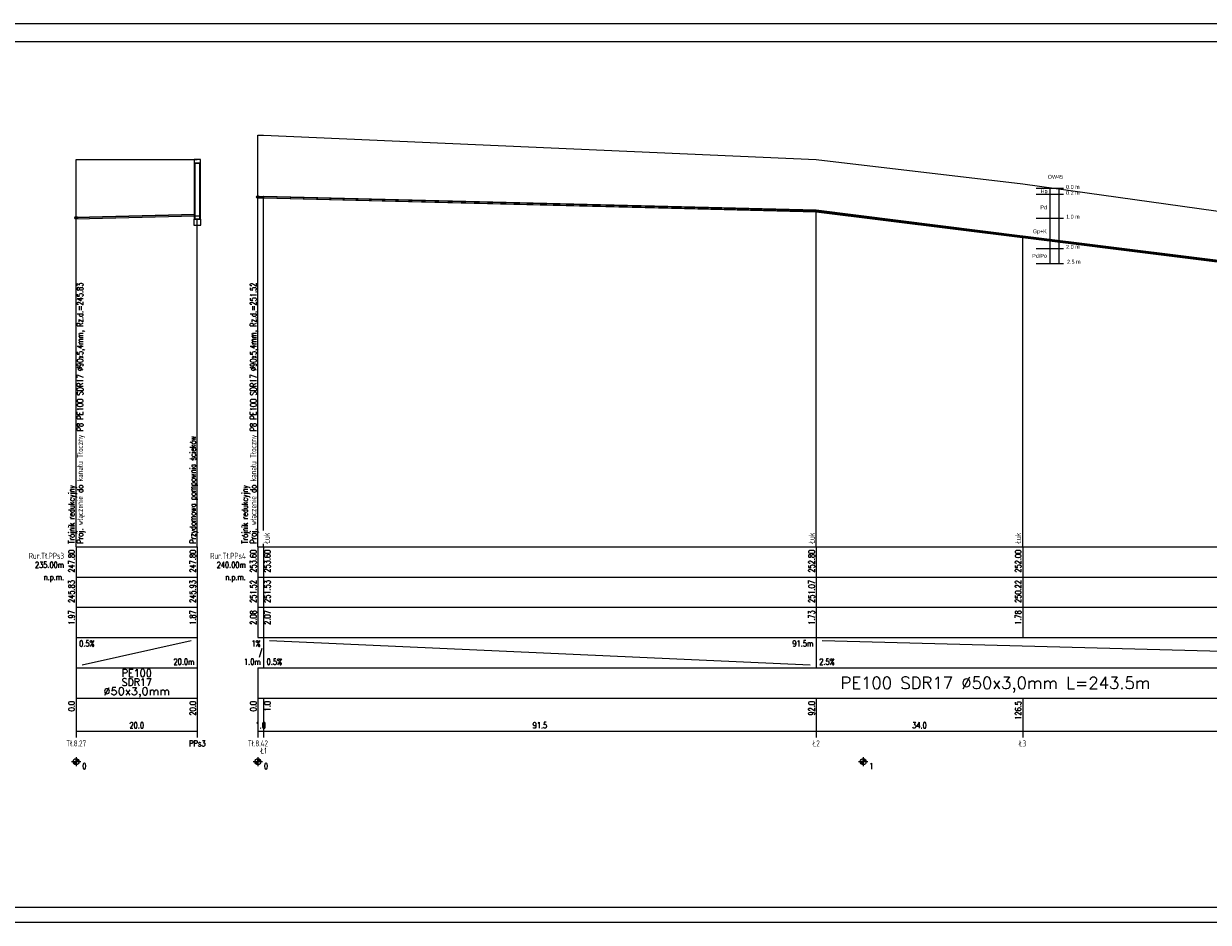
# Model space of a CAD drawing. Header units: metres. Extents: x -25 to 2175, y -3394 to -342.
# Tile 18 of 52: x 1383 to 1775, y -3394 to -3097. Entities that reach past the tile are written whole.
import ezdxf
from ezdxf.enums import TextEntityAlignment as Align

# ---------------------------------------------------------------- set-up
doc = ezdxf.new("R2010")
doc.units = ezdxf.units.M
doc.header["$LTSCALE"] = 0.2
doc.layers.get('0').update_dxf_attribs({"color": 8, "linetype": 'CONTINUOUS'})
for name, color, linetype in [('gleba', 20, 'CONTINUOUS'), ('Linie_tabeli', 7, 'CONTINUOUS'), ('Pomocnicza', 1, 'CONTINUOUS'), ('Pompownia_P8_Liczby', 7, 'CONTINUOUS'), ('Pompownia_P8_Linie_tabeli', 7, 'CONTINUOUS'), ('Pompownia_P8_Odcinki', 7, 'CONTINUOUS'), ('Pompownia_P8_Opis_PZ', 7, 'CONTINUOUS'), ('Pompownia_P8_Opis_wl', 7, 'CONTINUOUS'), ('Pompownia_P8_Teren_istn', 3, 'CONTINUOUS'), ('Pompownia_P8_Wezly', 7, 'CONTINUOUS'), ('warstwa_nr_0', 8, 'CONTINUOUS')]:
    doc.layers.add(name, color=color, linetype=linetype)
doc.styles.get("Standard").update_dxf_attribs({"font": 'simplex.shx'})

msp = doc.modelspace()

# ---------------------------------------------------------------- linework, layer by layer
at = {"layer": 'Linie_tabeli'}
for p, q in [((1717.84, -3150.97), (1726.84, -3150.97)), ((1717.84, -3152.97), (1726.84, -3152.97)), ((1717.84, -3160.97), (1726.84, -3160.97)), ((1717.84, -3170.97), (1726.84, -3170.97)), ((1717.84, -3175.97), (1726.84, -3175.97))]:
    msp.add_line(p, q, dxfattribs=at)
msp.add_lwpolyline([(0.29, -3388.66), (2169.29, -3388.66), (2169.29, -3102.66), (0.29, -3102.66)], close=True, dxfattribs=at)
at = {"layer": 'Pomocnicza'}
for points in [[(1722.29, -3150.97), (1722.29, -3175.97)], [(1725.29, -3150.97), (1725.29, -3165.97)], [(1725.29, -3150.97), (1725.29, -3175.97)]]:
    msp.add_lwpolyline(points, dxfattribs=at)
at = {"layer": 'Pompownia_P8_Liczby'}
for p, q in [((1399.1, -3340.54), (1402.1, -3340.54)), ((1399.6, -3340.61), (1401.6, -3340.47)), ((1399.61, -3340.68), (1401.59, -3340.4)), ((1399.62, -3340.75), (1401.58, -3340.33)), ((1399.64, -3340.81), (1401.56, -3340.26)), ((1399.66, -3340.88), (1401.54, -3340.2)), ((1399.69, -3340.94), (1401.51, -3340.13)), ((1399.72, -3341.01), (1401.48, -3340.07)), ((1399.75, -3341.07), (1401.45, -3340.01)), ((1399.79, -3341.12), (1401.41, -3339.95)), ((1399.83, -3341.18), (1401.36, -3339.89)), ((1399.88, -3341.23), (1401.32, -3339.84)), ((1399.93, -3341.28), (1401.27, -3339.79)), ((1399.98, -3341.33), (1401.21, -3339.75)), ((1400.04, -3341.37), (1401.16, -3339.71)), ((1400.1, -3341.4), (1401.1, -3339.67)), ((1400.16, -3341.44), (1401.04, -3339.64)), ((1400.22, -3341.46), (1400.97, -3339.61)), ((1400.29, -3341.49), (1400.91, -3339.59)), ((1400.36, -3341.51), (1400.84, -3339.57)), ((1400.43, -3341.52), (1400.77, -3339.55)), ((1400.49, -3341.53), (1400.7, -3339.54)), ((1400.56, -3341.54), (1400.63, -3339.54)), ((1400.6, -3339.04), (1400.6, -3342.04)), ((1459.14, -3340.54), (1462.14, -3340.54)), ((1459.64, -3340.68), (1461.63, -3340.4)), ((1459.64, -3340.61), (1461.63, -3340.47)), ((1459.66, -3340.75), (1461.61, -3340.33)), ((1459.67, -3340.81), (1461.6, -3340.26)), ((1459.7, -3340.88), (1461.57, -3340.2)), ((1459.72, -3340.94), (1461.55, -3340.13)), ((1459.75, -3341.01), (1461.52, -3340.07)), ((1459.79, -3341.07), (1461.48, -3340.01)), ((1459.83, -3341.12), (1461.44, -3339.95)), ((1459.87, -3341.18), (1461.4, -3339.89)), ((1459.92, -3341.23), (1461.35, -3339.84)), ((1459.97, -3341.28), (1461.3, -3339.79)), ((1460.02, -3341.33), (1461.25, -3339.75)), ((1460.08, -3341.37), (1461.19, -3339.71)), ((1460.14, -3341.4), (1461.14, -3339.67)), ((1460.2, -3341.44), (1461.07, -3339.64)), ((1460.26, -3341.46), (1461.01, -3339.61)), ((1460.33, -3341.49), (1460.94, -3339.59)), ((1460.39, -3341.51), (1460.88, -3339.57)), ((1460.46, -3341.52), (1460.81, -3339.55)), ((1460.53, -3341.53), (1460.74, -3339.54)), ((1460.6, -3341.54), (1460.67, -3339.54)), ((1460.64, -3339.04), (1460.64, -3342.04)), ((1659.14, -3340.54), (1662.14, -3340.54)), ((1659.64, -3340.68), (1661.63, -3340.4)), ((1659.64, -3340.61), (1661.63, -3340.47)), ((1659.66, -3340.75), (1661.61, -3340.33)), ((1659.67, -3340.81), (1661.6, -3340.26)), ((1659.7, -3340.88), (1661.57, -3340.2)), ((1659.72, -3340.94), (1661.55, -3340.13)), ((1659.75, -3341.01), (1661.52, -3340.07)), ((1659.79, -3341.07), (1661.48, -3340.01)), ((1659.83, -3341.12), (1661.44, -3339.95)), ((1659.87, -3341.18), (1661.4, -3339.89)), ((1659.92, -3341.23), (1661.35, -3339.84)), ((1659.97, -3341.28), (1661.3, -3339.79)), ((1660.02, -3341.33), (1661.25, -3339.75)), ((1660.08, -3341.37), (1661.19, -3339.71)), ((1660.14, -3341.4), (1661.14, -3339.67)), ((1660.2, -3341.44), (1661.07, -3339.64)), ((1660.26, -3341.46), (1661.01, -3339.61)), ((1660.33, -3341.49), (1660.94, -3339.59)), ((1660.39, -3341.51), (1660.88, -3339.57)), ((1660.46, -3341.52), (1660.81, -3339.55)), ((1660.53, -3341.53), (1660.74, -3339.54)), ((1660.6, -3341.54), (1660.67, -3339.54)), ((1660.64, -3339.04), (1660.64, -3342.04))]:
    msp.add_line(p, q, dxfattribs=at)
for centre in [(1400.6, -3340.54), (1460.64, -3340.54), (1660.64, -3340.54)]:
    msp.add_circle(centre, 1, dxfattribs=at)
at = {"layer": 'Pompownia_P8_Linie_tabeli'}
for p, q in [((1400.6, -3269.54), (1440.64, -3269.54)), ((1400.6, -3269.54), (1400.6, -3299.54)), ((1400.6, -3269.54), (1400.6, -3330.54)), ((1440.64, -3269.54), (1440.64, -3299.54)), ((1440.64, -3269.54), (1440.64, -3330.54)), ((1460.64, -3269.54), (1948, -3269.54)), ((1460.64, -3269.54), (1460.64, -3299.54)), ((1460.64, -3269.54), (1460.64, -3299.54)), ((1462.54, -3269.54), (1462.54, -3299.54)), ((1645.11, -3269.54), (1645.11, -3299.54)), ((1713.33, -3269.54), (1713.33, -3299.54)), ((1400.6, -3279.54), (1440.64, -3279.54)), ((1460.64, -3279.54), (1948, -3279.54)), ((1400.6, -3289.54), (1440.64, -3289.54)), ((1460.64, -3289.54), (1948, -3289.54)), ((1400.6, -3299.54), (1440.64, -3299.54)), ((1400.6, -3299.54), (1400.6, -3309.54)), ((1402.6, -3308.54), (1438.64, -3300.54)), ((1440.64, -3299.54), (1440.64, -3309.54)), ((1460.64, -3299.54), (1948, -3299.54)), ((1462.54, -3299.54), (1462.54, -3309.54)), ((1464.54, -3300.54), (1643.11, -3308.54)), ((1645.11, -3299.54), (1645.11, -3309.54)), ((1647.11, -3300.54), (1946, -3308.54)), ((1400.6, -3309.54), (1440.64, -3309.54)), ((1440.64, -3309.54), (1440.64, -3319.54)), ((1460.64, -3309.54), (1948, -3309.54)), ((1460.64, -3309.54), (1460.64, -3330.54)), ((1400.6, -3319.54), (1440.64, -3319.54)), ((1400.6, -3319.54), (1400.6, -3332.54)), ((1440.64, -3319.54), (1440.64, -3332.54)), ((1460.64, -3319.54), (1948, -3319.54)), ((1460.64, -3319.54), (1460.64, -3332.54)), ((1462.54, -3319.54), (1462.54, -3332.54)), ((1645.11, -3319.54), (1645.11, -3332.54)), ((1713.33, -3319.54), (1713.33, -3332.54)), ((1400.6, -3330.54), (1440.64, -3330.54)), ((1460.64, -3330.54), (1948, -3330.54))]:
    msp.add_line(p, q, dxfattribs=at)
for points in [[(1460.64, -3269.54), (1460.64, -3133.54)], [(1400.6, -3269.54), (1400.6, -3141.54)], [(1462.54, -3264.22), (1462.54, -3154.25)], [(1440.64, -3269.54), (1440.64, -3161.22)], [(1645.11, -3269.54), (1645.11, -3158.81)], [(1713.33, -3269.54), (1713.33, -3167.34)], [(1462.54, -3269.54), (1462.54, -3268.54)]]:
    msp.add_lwpolyline(points, dxfattribs=at)
at = {"layer": 'Pompownia_P8_Odcinki'}
msp.add_line((1461.14, -3306.04), (1462.04, -3303.04), dxfattribs=at)
for points in [[(1460.7, -3153.9), (1462.49, -3153.81), (1462.49, -3153.78), (1460.7, -3153.87)], [(1460.7, -3154.34), (1462.49, -3154.25), (1462.49, -3154.28), (1460.7, -3154.37)], [(1462.58, -3153.81), (1645.06, -3158.37), (1645.06, -3158.34), (1462.58, -3153.78)], [(1462.58, -3154.25), (1645.06, -3158.81), (1645.06, -3158.84), (1462.58, -3154.28)], [(1645.15, -3158.38), (1713.29, -3166.89), (1713.29, -3166.86), (1645.15, -3158.35)], [(1400.66, -3160.76), (1439.84, -3159.78), (1439.84, -3159.75), (1400.66, -3160.73)], [(1400.66, -3161.2), (1439.84, -3160.22), (1439.84, -3160.25), (1400.66, -3161.23)], [(1645.15, -3158.82), (1713.29, -3167.33), (1713.29, -3167.36), (1645.15, -3158.85)], [(1713.38, -3166.9), (1855.81, -3184.71), (1855.81, -3184.68), (1713.38, -3166.87)], [(1713.38, -3167.34), (1855.81, -3185.15), (1855.81, -3185.18), (1713.38, -3167.37)]]:
    msp.add_lwpolyline(points, close=True, dxfattribs=at)
at = {"layer": 'Pompownia_P8_Opis_wl'}
for centre, radius in [((1460.64, -3153.94), 0.45), ((1460.64, -3153.94), 0.396), ((1400.6, -3160.81), 0.45), ((1400.6, -3160.81), 0.396)]:
    msp.add_circle(centre, radius, dxfattribs=at)
at = {"layer": 'Pompownia_P8_Teren_istn'}
for points in [[(1460.64, -3133.54), (1462.54, -3133.54), (1645.11, -3141.54), (1713.33, -3149.54), (1855.86, -3169.54), (1948, -3179.54)], [(1400.6, -3141.54), (1440.64, -3141.54)]]:
    msp.add_lwpolyline(points, dxfattribs=at)
at = {"layer": 'Pompownia_P8_Wezly'}
for p, q in [((1462.54, -3153.78), (1462.49, -3153.78)), ((1462.49, -3153.78), (1462.49, -3154.28)), ((1462.54, -3153.81), (1462.49, -3153.81)), ((1462.49, -3154.25), (1462.54, -3154.25)), ((1462.49, -3154.28), (1462.54, -3154.28)), ((1462.58, -3153.78), (1462.54, -3153.78)), ((1462.58, -3153.81), (1462.54, -3153.81)), ((1462.54, -3154.25), (1462.58, -3154.25)), ((1462.54, -3154.28), (1462.58, -3154.28)), ((1462.58, -3154.28), (1462.58, -3153.78)), ((1645.11, -3158.34), (1645.06, -3158.34)), ((1645.06, -3158.34), (1645.06, -3158.84)), ((1645.11, -3158.37), (1645.06, -3158.37)), ((1645.15, -3158.35), (1645.11, -3158.34)), ((1645.15, -3158.38), (1645.11, -3158.37)), ((1645.15, -3158.85), (1645.15, -3158.35)), ((1645.06, -3158.81), (1645.11, -3158.81)), ((1645.06, -3158.84), (1645.11, -3158.84)), ((1645.11, -3158.81), (1645.15, -3158.82)), ((1645.11, -3158.84), (1645.15, -3158.85)), ((1713.33, -3166.87), (1713.29, -3166.86)), ((1713.29, -3166.86), (1713.29, -3167.36)), ((1713.33, -3166.9), (1713.29, -3166.89)), ((1713.29, -3167.33), (1713.33, -3167.34)), ((1713.29, -3167.36), (1713.33, -3167.37)), ((1713.38, -3166.87), (1713.33, -3166.87)), ((1713.38, -3166.9), (1713.33, -3166.9)), ((1713.33, -3167.34), (1713.38, -3167.34)), ((1713.33, -3167.37), (1713.38, -3167.37)), ((1713.38, -3167.37), (1713.38, -3166.87))]:
    msp.add_line(p, q, dxfattribs=at)
for points in [[(1439.64, -3142.74), (1441.64, -3142.74), (1441.64, -3141.54), (1439.64, -3141.54)], [(1439.64, -3161.22), (1441.64, -3161.22), (1441.64, -3142.74), (1439.64, -3142.74)], [(1439.84, -3161.22), (1441.44, -3161.22), (1441.44, -3142.74), (1439.84, -3142.74)], [(1439.48, -3163.22), (1441.79, -3163.22), (1441.79, -3161.22), (1439.48, -3161.22)], [(1440.64, -3161.22), (1439.84, -3161.22), (1439.84, -3160.22), (1440.64, -3160.2), (1441.44, -3160.2), (1441.44, -3161.22)]]:
    msp.add_lwpolyline(points, close=True, dxfattribs=at)
at = {"layer": 'warstwa_nr_0'}
msp.add_lwpolyline([(-24.71, -3393.66), (2175.29, -3393.66), (2175.29, -3096.66), (-24.71, -3096.66)], close=True, dxfattribs=at)

# ---------------------------------------------------------------- texts
at = {"char_height": 1.3, "attachment_point": 1}
for s, insert, width in [('{\\fArial Narrow|b0|i0|c238|p0;\\POW45}', (1721.63, -3144.46), 11.4659), ('{\\FArial Narrow|c0;0.0 m}', (1727.69, -3149.95), 8.0951), ('{\\fArial Narrow|b0|i0|c238|p0;0.2 m}', (1727.69, -3151.91), 8.3702), ('{\\fArial Narrow|b0|i0|c238|p0;1.0 m}', (1727.69, -3159.81), 8.3702), ('{\\fArial Narrow|b0|i0|c238|p0;2.0 m}', (1727.69, -3169.77), 8.3702), ('{\\fArial Narrow|b0|i0|c238|p0;2.5 m}', (1727.99, -3174.71), 8.3702)]:
    msp.add_mtext(s, dxfattribs=dict(at, insert=insert, width=width))
at = {"layer": 'gleba', "char_height": 1.3, "width": 11.5025, "attachment_point": 3}
for s, insert in [('{\\fArial Narrow|b0|i0|c238|p34;Hp}', (1721.54, -3151.37)), ('{\\fArial Narrow|b0|i0|c238|p34;Pd}', (1721.33, -3156.72)), ('{\\fArial Narrow|b0|i0|c238|p34;Gp+K}', (1721.3, -3164.62)), ('{\\fArial Narrow|b0|i0|c238|p34;Pd/Po}', (1721.33, -3172.74))]:
    msp.add_mtext(s, dxfattribs=dict(at, insert=insert))
at = {"layer": 'Pompownia_P8_Liczby', "width": 0.8}
for s, p in [('247.80', (1400.1, -3270.54)), ('247.80', (1440.14, -3270.54)), ('253.60', (1460.14, -3270.54)), ('253.60', (1464.79, -3270.54)), ('252.80', (1644.61, -3270.54)), ('252.00', (1712.83, -3270.54)), ('245.83', (1400.1, -3280.54)), ('245.93', (1440.14, -3280.54)), ('251.52', (1460.14, -3280.54)), ('251.53', (1464.79, -3280.54)), ('251.07', (1644.61, -3280.54)), ('250.22', (1712.83, -3280.54)), ('1.97', (1400.1, -3290.54)), ('1.87', (1440.14, -3290.54)), ('2.08', (1460.14, -3290.54)), ('2.07', (1464.79, -3290.54)), ('1.73', (1644.61, -3290.54)), ('1.78', (1712.83, -3290.54)), ('0.0', (1400.1, -3320.54)), ('20.0', (1440.14, -3320.54)), ('0.0', (1460.14, -3320.54)), ('1.0', (1464.79, -3320.54)), ('92.0', (1644.61, -3320.54)), ('126.5', (1712.83, -3320.54))]:
    msp.add_text(s, height=2, rotation=90, dxfattribs=at).set_placement(p, align=Align.RIGHT)
for s, p in [('0.5%', (1401.6, -3302.54)), ('0.5%', (1463.54, -3308.54)), ('2.5%', (1646.11, -3308.54)), ('0', (1402.6, -3343.04)), ('0', (1462.64, -3343.04)), ('1', (1662.64, -3343.04))]:
    msp.add_text(s, height=2, dxfattribs=at).set_placement(p)
for s, p in [('1%', (1461.54, -3302.54)), ('91.5m', (1644.11, -3302.54)), ('20.0m', (1439.64, -3308.54)), ('1.0m', (1461.54, -3308.54))]:
    msp.add_text(s, height=2, dxfattribs=at).set_placement(p, align=Align.RIGHT)
at = {"layer": 'Pompownia_P8_Liczby'}
for s, height, width, p, p2 in [('PE100', 2.5, 0.933333, (1415.62, -3312.54), (1425.62, -3312.54)), ('SDR17', 2.5, 0.913043, (1415.62, -3315.54), (1425.62, -3315.54)), ('PE100 SDR17 %%c50x3,0mm L=243.5m', 4, 0.908108, (1653.12, -3316.54), (1755.52, -3316.54)), ('%%c50x3,0mm', 2.5, 1.038202, (1409.62, -3318.54), (1431.62, -3318.54))]:
    msp.add_text(s, height=height, dxfattribs=dict(at, width=width)).set_placement(p, p2, align=Align.FIT)
at = {"layer": 'Pompownia_P8_Liczby', "width": 0.8}
for s, p in [('20.0', (1420.62, -3329.54)), ('1.0', (1461.59, -3329.54)), ('91.5', (1553.82, -3329.54)), ('34.0', (1679.22, -3329.54)), ('Tł.8.27', (1400.6, -3335.54)), ('PPs3', (1440.64, -3335.54)), ('Tł.8.42', (1460.64, -3335.54)), ('Ł2', (1645.11, -3335.54)), ('Ł3', (1713.33, -3335.54)), ('Ł1', (1462.54, -3337.94))]:
    msp.add_text(s, height=2, dxfattribs=at).set_placement(p, align=Align.CENTER)
at = {"layer": 'Pompownia_P8_Linie_tabeli', "width": 0.8}
for s, p in [('Rur.Tł.PPs3', (1396.6, -3273.54)), ('Rur.Tł.PPs4', (1456.64, -3273.54)), ('235.00m', (1396.6, -3276.54)), ('240.00m', (1456.64, -3276.54)), ('n.p.m.', (1396.6, -3280.54)), ('n.p.m.', (1456.64, -3280.54))]:
    msp.add_text(s, height=2, dxfattribs=at).set_placement(p, align=Align.RIGHT)
at = {"layer": 'Pompownia_P8_Opis_PZ', "width": 0.8}
for s, p in [('Przydomowa pompownia ścieków', (1440.14, -3268.54)), ('Trójnik redukcyjny', (1400.1, -3268.54)), ('Trójnik redukcyjny', (1457.34, -3268.54)), ('Łuk', (1464.54, -3268.54)), ('Łuk', (1644.61, -3268.54)), ('Łuk', (1712.83, -3268.54))]:
    msp.add_text(s, height=2, rotation=90, dxfattribs=at).set_placement(p)
at = {"layer": 'Pompownia_P8_Opis_wl', "width": 0.8}
for s, p in [('Proj. włączenie do kanału Tłoczny P8 PE100 SDR17 %%C90x5,4mm, Rz.d.=245.83', (1402.9, -3268.54)), ('Proj. włączenie do kanału Tłoczny P8 PE100 SDR17 %%C90x5,4mm, Rz.d.=251.52', (1460.14, -3268.54))]:
    msp.add_text(s, height=2, rotation=90, dxfattribs=at).set_placement(p)

doc.saveas('drawing.dxf')
